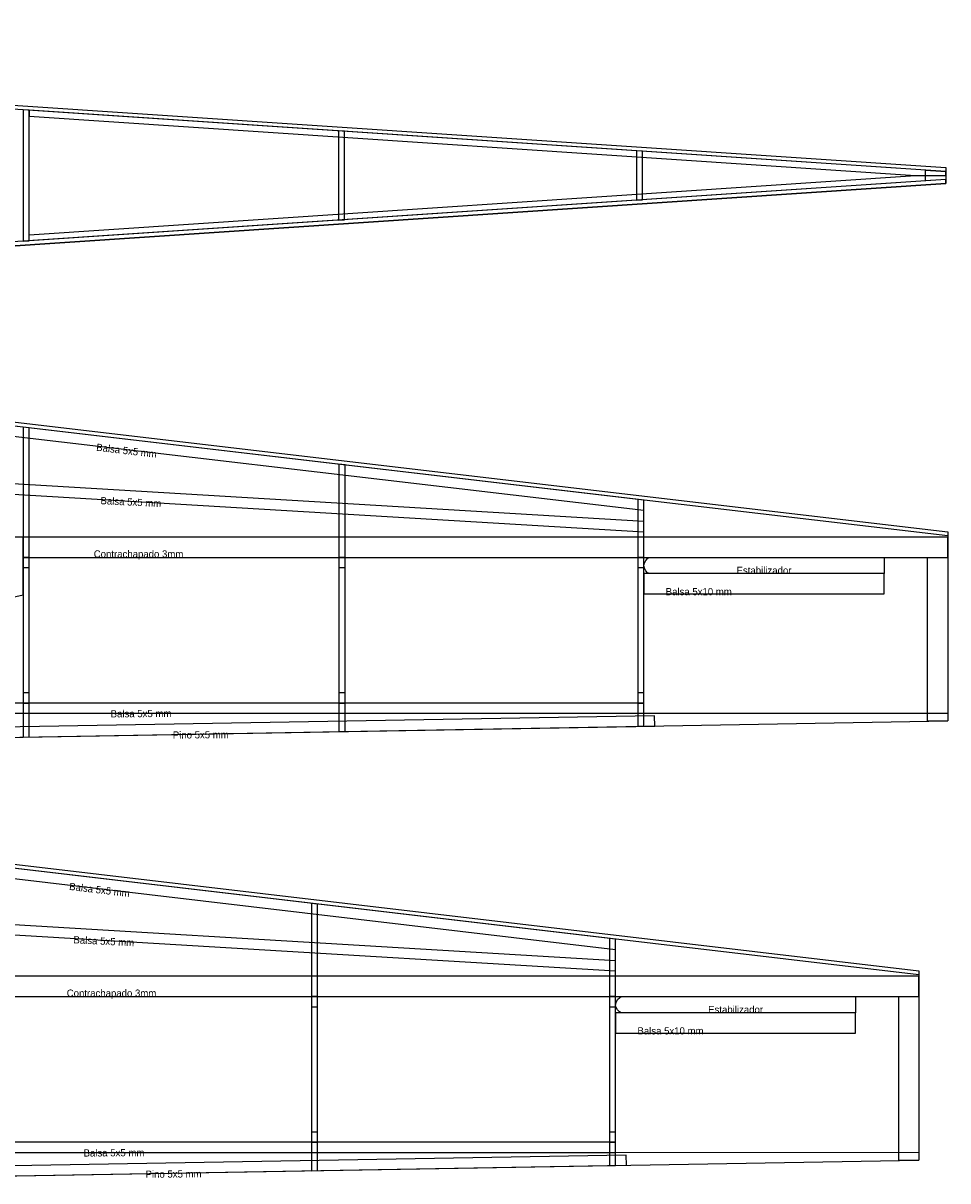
# Model space of a CAD drawing. Header units: centimetres. Extents: x -507 to 639, y -279 to 295.
# Tile 3 of 3: x 185 to 639, y -278 to 292. Entities that reach past the tile are written whole.
import ezdxf

# ---------------------------------------------------------------- set-up
doc = ezdxf.new("R2010")
doc.units = ezdxf.units.CM
doc.header["$MEASUREMENT"] = 0
doc.layers.add('Cuadernas', color=7, linetype='Continuous')
doc.layers.add('planta', color=7, linetype='Continuous')

msp = doc.modelspace()

# ---------------------------------------------------------------- linework, layer by layer
at = {"layer": 'Cuadernas', "color": 254}
for points in [[(184.59, 29.12), (639.38, 29.12), (639.38, 39.12), (184.59, 39.12), (184.59, 29.12)], [(171.38, -186.96), (625.18, -186.96), (625.18, -176.96), (171.38, -176.96), (171.38, -186.96)]]:
    msp.add_lwpolyline(points, close=True, dxfattribs=at)
at = {"layer": 'Cuadernas'}
for points in [[(184.59, 24.12), (187.6, 24.12), (187.6, 29.12), (184.59, 29.12), (184.59, 24.12)], [(339.93, 24.12), (342.94, 24.12), (342.94, 29.12), (339.93, 29.12), (339.93, 24.12)], [(486.85, 24.12), (489.86, 24.12), (489.86, 29.12), (486.85, 29.12), (486.85, 24.12)], [(489.86, 11.12), (608.08, 11.12), (608.08, 21.12), (489.86, 21.12), (489.86, 11.12)], [(184.59, -42.61), (187.6, -42.61), (187.6, -37.57), (184.59, -37.57), (184.59, -42.61)], [(339.93, -42.61), (342.94, -42.61), (342.94, -37.61), (339.93, -37.61), (339.93, -42.61)], [(486.85, -42.6), (489.86, -42.6), (489.86, -37.6), (486.85, -37.6), (486.85, -42.6)], [(326.38, -191.96), (329.38, -191.96), (329.38, -186.96), (326.38, -186.96), (326.38, -191.96)], [(472.98, -191.96), (475.98, -191.96), (475.98, -186.96), (472.98, -186.96), (472.98, -191.96)], [(475.98, -204.96), (593.94, -204.96), (593.94, -194.96), (475.98, -194.96), (475.98, -204.96)], [(326.38, -258.69), (329.38, -258.69), (329.38, -253.69), (326.38, -253.69), (326.38, -258.69)], [(472.98, -258.68), (475.98, -258.68), (475.98, -253.68), (472.98, -253.68), (472.98, -258.68)]]:
    msp.add_lwpolyline(points, close=True, dxfattribs=at)
at = {"layer": 'Cuadernas', "color": 254}
for points, knots in [([(187.62, 246.12), (187.62, 246.12), (187.62, 249.12), (187.62, 249.12), (187.62, 249.12), (187.62, 249.12), (638.42, 218.99), (638.42, 218.99), (638.42, 218.99), (638.42, 218.99), (638.42, 216.99), (638.42, 216.99), (638.42, 216.99), (638.42, 216.99), (623.46, 216.99), (623.46, 216.99), (623.46, 216.99), (623.46, 216.99), (187.62, 246.12), (187.62, 246.12)], [0, 0, 0, 0, 0.2, 0.2, 0.2, 0.2, 0.4, 0.4, 0.4, 0.4, 0.6, 0.6, 0.6, 0.6, 0.8, 0.8, 0.8, 0.8, 1, 1, 1, 1]), ([(187.62, 187.85), (187.62, 187.85), (187.62, 184.85), (187.62, 184.85), (187.62, 184.85), (187.62, 184.85), (638.42, 214.99), (638.42, 214.99), (638.42, 214.99), (638.42, 214.99), (638.42, 216.99), (638.42, 216.99), (638.42, 216.99), (638.42, 216.99), (623.46, 216.99), (623.46, 216.99), (623.46, 216.99), (623.46, 216.99), (187.62, 187.85), (187.62, 187.85)], [0, 0, 0, 0, 0.2, 0.2, 0.2, 0.2, 0.4, 0.4, 0.4, 0.4, 0.6, 0.6, 0.6, 0.6, 0.8, 0.8, 0.8, 0.8, 1, 1, 1, 1]), ([(37.06, -21.92), (37.06, -21.92), (-85.65, -6.8), (-85.65, -6.8), (-85.65, -6.8), (-85.65, -6.8), (-99.72, -5.08), (-99.72, -5.08), (-99.72, -5.08), (-155.06, 0.97), (-236.67, 6.73), (-271.14, 7.57), (-271.14, 7.57), (-271.7, 7.58), (-272.2, 7.59), (-272.74, 7.6), (-272.74, 7.6), (-305.75, 8.21), (-341.6, 6.59), (-366.6, 1.88), (-366.6, 1.88), (-366.6, 1.88), (-369.61, 1.87), (-369.61, 1.87), (-369.61, 1.87), (-369.61, 1.87), (-369.61, -44.4), (-369.61, -44.4), (-369.61, -44.4), (-369.61, -44.4), (-458.82, -44.4), (-458.82, -44.4), (-458.82, -44.4), (-458.82, -44.4), (-489.33, -14), (-489.33, -14), (-489.33, -14), (-489.33, -14), (-488.88, -1.01), (-488.88, -1.01), (-488.88, -1.01), (-488.88, -1.01), (-494.89, -1), (-494.89, -1), (-494.89, -1), (-494.89, -1), (-493.72, 33.06), (-493.72, 33.06), (-493.72, 33.06), (-493.72, 33.06), (-369.61, 33.06), (-369.61, 33.06), (-369.61, 33.06), (-369.61, 33.06), (-369.61, 30.06), (-369.61, 30.06), (-369.61, 30.06), (-369.61, 30.06), (-366.6, 30.06), (-366.6, 30.06), (-366.6, 30.06), (-366.6, 30.06), (-366.61, 33.06), (-366.61, 33.06), (-366.61, 33.06), (-366.61, 33.06), (-257.37, 33.06), (-257.37, 33.06), (-257.37, 33.06), (-257.37, 33.06), (-257.37, 30.06), (-257.37, 30.06), (-257.37, 30.06), (-257.37, 30.06), (-254.36, 30.06), (-254.36, 30.06), (-254.36, 30.06), (-254.36, 30.06), (-254.36, 33.06), (-254.36, 33.06), (-254.36, 33.06), (-254.36, 33.06), (-142.12, 33.06), (-142.12, 33.06), (-142.12, 33.06), (-142.12, 33.06), (-142.12, 30.06), (-142.12, 30.06), (-142.12, 30.06), (-142.12, 30.06), (-139.11, 30.06), (-139.11, 30.06), (-139.11, 30.06), (-139.11, 30.06), (-139.11, 33.06), (-139.11, 33.06), (-139.11, 33.06), (-139.11, 33.06), (37.07, 33.06), (37.07, 33.06), (37.07, 33.06), (37.07, 33.06), (37.07, 28.06), (37.07, 28.06), (37.07, 28.06), (37.07, 28.06), (40.08, 28.06), (40.08, 28.06), (40.08, 28.06), (40.08, 28.06), (40.08, 33.69), (40.08, 33.69), (40.08, 33.69), (40.08, 33.69), (46.16, 39.12), (46.16, 39.12), (46.16, 39.12), (46.16, 39.12), (184.59, 39.12), (184.59, 39.12), (184.59, 39.12), (184.59, 39.12), (184.59, 10.75), (184.59, 10.75), (184.59, 10.75), (184.59, 10.75), (40.08, -21.92), (40.08, -21.92), (40.08, -21.92), (40.08, -21.92), (40.08, -15.92), (40.08, -15.92), (40.08, -15.92), (40.08, -15.92), (37.07, -15.92), (37.07, -15.92), (37.07, -15.92), (37.07, -15.92), (37.06, -21.92), (37.06, -21.92)], [0, 0, 0, 0, 0.028571, 0.028571, 0.028571, 0.028571, 0.057143, 0.057143, 0.057143, 0.057143, 0.085714, 0.085714, 0.085714, 0.085714, 0.114286, 0.114286, 0.114286, 0.114286, 0.142857, 0.142857, 0.142857, 0.142857, 0.171429, 0.171429, 0.171429, 0.171429, 0.2, 0.2, 0.2, 0.2, 0.228571, 0.228571, 0.228571, 0.228571, 0.257143, 0.257143, 0.257143, 0.257143, 0.285714, 0.285714, 0.285714, 0.285714, 0.314286, 0.314286, 0.314286, 0.314286, 0.342857, 0.342857, 0.342857, 0.342857, 0.371429, 0.371429, 0.371429, 0.371429, 0.4, 0.4, 0.4, 0.4, 0.428571, 0.428571, 0.428571, 0.428571, 0.457143, 0.457143, 0.457143, 0.457143, 0.485714, 0.485714, 0.485714, 0.485714, 0.514286, 0.514286, 0.514286, 0.514286, 0.542857, 0.542857, 0.542857, 0.542857, 0.571429, 0.571429, 0.571429, 0.571429, 0.6, 0.6, 0.6, 0.6, 0.628571, 0.628571, 0.628571, 0.628571, 0.657143, 0.657143, 0.657143, 0.657143, 0.685714, 0.685714, 0.685714, 0.685714, 0.714286, 0.714286, 0.714286, 0.714286, 0.742857, 0.742857, 0.742857, 0.742857, 0.771429, 0.771429, 0.771429, 0.771429, 0.8, 0.8, 0.8, 0.8, 0.828571, 0.828571, 0.828571, 0.828571, 0.857143, 0.857143, 0.857143, 0.857143, 0.885714, 0.885714, 0.885714, 0.885714, 0.914286, 0.914286, 0.914286, 0.914286, 0.942857, 0.942857, 0.942857, 0.942857, 0.971429, 0.971429, 0.971429, 0.971429, 1, 1, 1, 1]), ([(629.38, -51.53), (629.38, -51.53), (639.38, -51.37), (639.38, -51.37), (639.38, -51.37), (639.38, -51.37), (639.38, 29.12), (639.38, 29.12), (639.38, 29.12), (639.38, 29.12), (629.38, 29.12), (629.38, 29.12), (629.38, 29.12), (629.38, 29.12), (629.38, -51.53), (629.38, -51.53)], [0, 0, 0, 0, 0.25, 0.25, 0.25, 0.25, 0.5, 0.5, 0.5, 0.5, 0.75, 0.75, 0.75, 0.75, 1, 1, 1, 1]), ([(615.2, -267.61), (615.2, -267.61), (625.18, -267.46), (625.18, -267.46), (625.18, -267.46), (625.18, -267.46), (625.18, -186.96), (625.18, -186.96), (625.18, -186.96), (625.18, -186.96), (615.2, -186.96), (615.2, -186.96), (615.2, -186.96), (615.2, -186.96), (615.2, -267.61), (615.2, -267.61)], [0, 0, 0, 0, 0.25, 0.25, 0.25, 0.25, 0.5, 0.5, 0.5, 0.5, 0.75, 0.75, 0.75, 0.75, 1, 1, 1, 1])]:
    msp.add_open_spline(points, degree=3, knots=knots, dxfattribs=at)
at = {"layer": 'Cuadernas'}
for points, knots in [([(111.85, 101.74), (111.85, 101.74), (639.38, 39.72), (639.38, 39.72), (639.38, 39.72), (639.38, 39.72), (639.38, 41.74), (639.38, 41.74), (639.38, 41.74), (639.38, 41.74), (113.78, 103.53), (113.78, 103.53), (113.78, 103.53), (113.78, 103.53), (111.85, 101.74), (111.85, 101.74)], [0, 0, 0, 0, 0.25, 0.25, 0.25, 0.25, 0.5, 0.5, 0.5, 0.5, 0.75, 0.75, 0.75, 0.75, 1, 1, 1, 1]), ([(489.86, 52.26), (489.86, 52.26), (106.82, 97.29), (106.82, 97.29), (106.82, 97.29), (106.82, 97.29), (111.8, 101.74), (111.8, 101.74), (111.8, 101.74), (111.8, 101.74), (489.86, 57.3), (489.86, 57.3), (489.86, 57.3), (489.86, 57.3), (489.86, 52.26), (489.86, 52.26)], [0, 0, 0, 0, 0.25, 0.25, 0.25, 0.25, 0.5, 0.5, 0.5, 0.5, 0.75, 0.75, 0.75, 0.75, 1, 1, 1, 1]), ([(184.59, 93.19), (184.59, 93.19), (187.6, 92.83), (187.6, 92.83), (187.6, 92.83), (187.6, 92.83), (187.6, -59.22), (187.6, -59.22), (187.6, -59.22), (187.6, -59.22), (184.59, -59.27), (184.59, -59.27), (184.59, -59.27), (184.59, -59.27), (184.59, 93.19), (184.59, 93.19)], [0, 0, 0, 0, 0.25, 0.25, 0.25, 0.25, 0.5, 0.5, 0.5, 0.5, 0.75, 0.75, 0.75, 0.75, 1, 1, 1, 1]), ([(339.93, 74.92), (339.93, 74.92), (342.94, 74.57), (342.94, 74.57), (342.94, 74.57), (342.94, 74.57), (342.94, -56.52), (342.94, -56.52), (342.94, -56.52), (342.94, -56.52), (339.93, -56.57), (339.93, -56.57), (339.93, -56.57), (339.93, -56.57), (339.93, 74.92), (339.93, 74.92)], [0, 0, 0, 0, 0.25, 0.25, 0.25, 0.25, 0.5, 0.5, 0.5, 0.5, 0.75, 0.75, 0.75, 0.75, 1, 1, 1, 1]), ([(77.81, 71.33), (77.81, 71.33), (489.87, 46.75), (489.87, 46.75), (489.87, 46.75), (489.87, 46.75), (489.87, 41.74), (489.87, 41.74), (489.87, 41.74), (489.87, 41.74), (72.57, 66.63), (72.57, 66.63), (72.57, 66.63), (72.57, 66.63), (77.81, 71.33), (77.81, 71.33)], [0, 0, 0, 0, 0.25, 0.25, 0.25, 0.25, 0.5, 0.5, 0.5, 0.5, 0.75, 0.75, 0.75, 0.75, 1, 1, 1, 1]), ([(486.85, 57.65), (486.85, 57.65), (489.86, 57.3), (489.86, 57.3), (489.86, 57.3), (489.86, 57.3), (489.86, -53.96), (489.86, -53.96), (489.86, -53.96), (489.86, -53.96), (486.85, -54.02), (486.85, -54.02), (486.85, -54.02), (486.85, -54.02), (486.85, 57.65), (486.85, 57.65)], [0, 0, 0, 0, 0.25, 0.25, 0.25, 0.25, 0.5, 0.5, 0.5, 0.5, 0.75, 0.75, 0.75, 0.75, 1, 1, 1, 1]), ([(492.66, 21.15), (492.66, 21.15), (608.11, 21.12), (608.11, 21.12), (608.11, 21.12), (608.11, 21.12), (608.11, 29.12), (608.11, 29.12), (608.11, 29.12), (608.11, 29.12), (492.98, 29.12), (492.98, 29.12), (492.98, 29.12), (491.52, 29.13), (489.87, 26.44), (489.86, 25.02), (489.86, 25.02), (489.9, 23.49), (491.39, 21.15), (492.66, 21.15)], [0, 0, 0, 0, 0.2, 0.2, 0.2, 0.2, 0.4, 0.4, 0.4, 0.4, 0.6, 0.6, 0.6, 0.6, 0.8, 0.8, 0.8, 0.8, 1, 1, 1, 1]), ([(45.15, -42.61), (45.15, -42.61), (489.86, -42.61), (489.86, -42.61), (489.86, -42.61), (489.86, -42.61), (489.86, -47.61), (489.86, -47.61), (489.86, -47.61), (489.86, -47.61), (47.09, -47.61), (47.09, -47.61), (47.09, -47.61), (47.09, -47.61), (45.15, -42.61), (45.15, -42.61)], [0, 0, 0, 0, 0.25, 0.25, 0.25, 0.25, 0.5, 0.5, 0.5, 0.5, 0.75, 0.75, 0.75, 0.75, 1, 1, 1, 1]), ([(50.59, -56.6), (50.59, -56.6), (495.14, -48.88), (495.14, -48.88), (495.14, -48.88), (495.14, -48.88), (495.22, -53.87), (495.22, -53.87), (495.22, -53.87), (495.22, -53.87), (52.52, -61.57), (52.52, -61.57), (52.52, -61.57), (52.52, -61.57), (50.59, -56.6), (50.59, -56.6)], [0, 0, 0, 0, 0.25, 0.25, 0.25, 0.25, 0.5, 0.5, 0.5, 0.5, 0.75, 0.75, 0.75, 0.75, 1, 1, 1, 1]), ([(98.79, -114.34), (98.79, -114.34), (625.18, -176.36), (625.18, -176.36), (625.18, -176.36), (625.18, -176.36), (625.18, -174.35), (625.18, -174.35), (625.18, -174.35), (625.18, -174.35), (100.72, -112.56), (100.72, -112.56), (100.72, -112.56), (100.72, -112.56), (98.79, -114.34), (98.79, -114.34)], [0, 0, 0, 0, 0.25, 0.25, 0.25, 0.25, 0.5, 0.5, 0.5, 0.5, 0.75, 0.75, 0.75, 0.75, 1, 1, 1, 1]), ([(475.98, -163.82), (475.98, -163.82), (93.77, -118.79), (93.77, -118.79), (93.77, -118.79), (93.77, -118.79), (98.74, -114.34), (98.74, -114.34), (98.74, -114.34), (98.74, -114.34), (475.98, -158.78), (475.98, -158.78), (475.98, -158.78), (475.98, -158.78), (475.98, -163.82), (475.98, -163.82)], [0, 0, 0, 0, 0.25, 0.25, 0.25, 0.25, 0.5, 0.5, 0.5, 0.5, 0.75, 0.75, 0.75, 0.75, 1, 1, 1, 1]), ([(326.38, -141.16), (326.38, -141.16), (329.38, -141.51), (329.38, -141.51), (329.38, -141.51), (329.38, -141.51), (329.38, -272.6), (329.38, -272.6), (329.38, -272.6), (329.38, -272.6), (326.38, -272.65), (326.38, -272.65), (326.38, -272.65), (326.38, -272.65), (326.38, -141.16), (326.38, -141.16)], [0, 0, 0, 0, 0.25, 0.25, 0.25, 0.25, 0.5, 0.5, 0.5, 0.5, 0.75, 0.75, 0.75, 0.75, 1, 1, 1, 1]), ([(64.83, -144.75), (64.83, -144.75), (475.99, -169.33), (475.99, -169.33), (475.99, -169.33), (475.99, -169.33), (475.99, -174.34), (475.99, -174.34), (475.99, -174.34), (475.99, -174.34), (59.6, -149.45), (59.6, -149.45), (59.6, -149.45), (59.6, -149.45), (64.83, -144.75), (64.83, -144.75)], [0, 0, 0, 0, 0.25, 0.25, 0.25, 0.25, 0.5, 0.5, 0.5, 0.5, 0.75, 0.75, 0.75, 0.75, 1, 1, 1, 1]), ([(472.98, -158.43), (472.98, -158.43), (475.98, -158.78), (475.98, -158.78), (475.98, -158.78), (475.98, -158.78), (475.98, -270.05), (475.98, -270.05), (475.98, -270.05), (475.98, -270.05), (472.98, -270.1), (472.98, -270.1), (472.98, -270.1), (472.98, -270.1), (472.98, -158.43), (472.98, -158.43)], [0, 0, 0, 0, 0.25, 0.25, 0.25, 0.25, 0.5, 0.5, 0.5, 0.5, 0.75, 0.75, 0.75, 0.75, 1, 1, 1, 1]), ([(478.78, -194.93), (478.78, -194.93), (593.98, -194.96), (593.98, -194.96), (593.98, -194.96), (593.98, -194.96), (593.98, -186.96), (593.98, -186.96), (593.98, -186.96), (593.98, -186.96), (479.09, -186.96), (479.09, -186.96), (479.09, -186.96), (477.63, -186.95), (475.98, -189.64), (475.98, -191.06), (475.98, -191.06), (476.02, -192.59), (477.51, -194.93), (478.78, -194.93)], [0, 0, 0, 0, 0.2, 0.2, 0.2, 0.2, 0.4, 0.4, 0.4, 0.4, 0.6, 0.6, 0.6, 0.6, 0.8, 0.8, 0.8, 0.8, 1, 1, 1, 1]), ([(32.24, -258.69), (32.24, -258.69), (475.98, -258.69), (475.98, -258.69), (475.98, -258.69), (475.98, -258.69), (475.98, -263.69), (475.98, -263.69), (475.98, -263.69), (475.98, -263.69), (34.17, -263.69), (34.17, -263.69), (34.17, -263.69), (34.17, -263.69), (32.24, -258.69), (32.24, -258.69)], [0, 0, 0, 0, 0.25, 0.25, 0.25, 0.25, 0.5, 0.5, 0.5, 0.5, 0.75, 0.75, 0.75, 0.75, 1, 1, 1, 1]), ([(37.66, -272.68), (37.66, -272.68), (481.24, -264.96), (481.24, -264.96), (481.24, -264.96), (481.24, -264.96), (481.33, -269.96), (481.33, -269.96), (481.33, -269.96), (481.33, -269.96), (39.59, -277.65), (39.59, -277.65), (39.59, -277.65), (39.59, -277.65), (37.66, -272.68), (37.66, -272.68)], [0, 0, 0, 0, 0.25, 0.25, 0.25, 0.25, 0.5, 0.5, 0.5, 0.5, 0.75, 0.75, 0.75, 0.75, 1, 1, 1, 1])]:
    msp.add_open_spline(points, degree=3, knots=knots, dxfattribs=at)
for points in [[(113.78, 103.53), (113.78, 103.53), (639.38, 41.74), (639.38, 41.74)], [(639.38, 41.74), (639.38, 41.74), (639.38, -51.37), (639.38, -51.37)], [(489.86, -47.61), (489.86, -47.61), (639.37, -47.47), (639.37, -47.47)], [(52.52, -61.57), (52.52, -61.57), (639.38, -51.37), (639.38, -51.37)], [(100.72, -112.56), (100.72, -112.56), (625.18, -174.35), (625.18, -174.35)], [(625.18, -174.35), (625.18, -174.35), (625.18, -267.45), (625.18, -267.45)], [(39.59, -277.65), (39.59, -277.65), (625.18, -267.45), (625.18, -267.45)], [(475.98, -263.69), (475.98, -263.69), (625.16, -263.55), (625.16, -263.55)]]:
    msp.add_open_spline(points, degree=3, dxfattribs=at)
at = {"layer": 'planta'}
for points, knots in [([(638.42, 220.99), (638.42, 220.99), (-365.38, 288.09), (-365.38, 288.09), (-365.38, 288.09), (-365.38, 288.09), (-481.27, 291.95), (-481.27, 291.95), (-481.27, 291.95), (-481.27, 291.95), (-491.28, 141.69), (-491.28, 141.69), (-491.28, 141.69), (-491.28, 141.69), (-365.38, 145.89), (-365.38, 145.89), (-365.38, 145.89), (-365.38, 145.89), (638.42, 212.99), (638.42, 212.99), (638.42, 212.99), (638.42, 212.99), (638.42, 220.99), (638.42, 220.99)], [0, 0, 0, 0, 0.166667, 0.166667, 0.166667, 0.166667, 0.333333, 0.333333, 0.333333, 0.333333, 0.5, 0.5, 0.5, 0.5, 0.666667, 0.666667, 0.666667, 0.666667, 0.833333, 0.833333, 0.833333, 0.833333, 1, 1, 1, 1]), ([(-481.41, 289.96), (-481.41, 289.96), (-365.38, 286.08), (-365.38, 286.08), (-365.38, 286.08), (-365.38, 286.08), (638.42, 218.99), (638.42, 218.99), (638.42, 218.99), (638.42, 218.99), (638.42, 220.99), (638.42, 220.99), (638.42, 220.99), (638.42, 220.99), (-365.38, 288.08), (-365.38, 288.08), (-365.38, 288.08), (-365.38, 288.08), (-369.51, 288.22), (-369.51, 288.22), (-369.51, 288.22), (-369.51, 288.22), (-481.27, 291.95), (-481.27, 291.95), (-481.27, 291.95), (-481.27, 291.95), (-481.41, 289.96), (-481.41, 289.96)], [0, 0, 0, 0, 0.142857, 0.142857, 0.142857, 0.142857, 0.285714, 0.285714, 0.285714, 0.285714, 0.428571, 0.428571, 0.428571, 0.428571, 0.571429, 0.571429, 0.571429, 0.571429, 0.714286, 0.714286, 0.714286, 0.714286, 0.857143, 0.857143, 0.857143, 0.857143, 1, 1, 1, 1]), ([(184.59, 249.32), (184.59, 249.32), (187.62, 249.12), (187.62, 249.12), (187.62, 249.12), (187.62, 249.12), (187.62, 184.85), (187.62, 184.85), (187.62, 184.85), (187.62, 184.85), (184.52, 184.62), (184.52, 184.62), (184.52, 184.62), (184.52, 184.62), (184.59, 249.32), (184.59, 249.32)], [0, 0, 0, 0, 0.25, 0.25, 0.25, 0.25, 0.5, 0.5, 0.5, 0.5, 0.75, 0.75, 0.75, 0.75, 1, 1, 1, 1]), ([(339.62, 238.96), (339.62, 238.96), (342.62, 238.76), (342.62, 238.76), (342.62, 238.76), (342.62, 238.76), (342.62, 195.21), (342.62, 195.21), (342.62, 195.21), (342.62, 195.21), (339.62, 195.01), (339.62, 195.01), (339.62, 195.01), (339.62, 195.01), (339.62, 238.96), (339.62, 238.96)], [0, 0, 0, 0, 0.25, 0.25, 0.25, 0.25, 0.5, 0.5, 0.5, 0.5, 0.75, 0.75, 0.75, 0.75, 1, 1, 1, 1]), ([(486.22, 229.16), (486.22, 229.16), (489.22, 228.96), (489.22, 228.96), (489.22, 228.96), (489.22, 228.96), (489.22, 205.01), (489.22, 205.01), (489.22, 205.01), (489.22, 205.01), (486.22, 204.81), (486.22, 204.81), (486.22, 204.81), (486.22, 204.81), (486.22, 229.16), (486.22, 229.16)], [0, 0, 0, 0, 0.25, 0.25, 0.25, 0.25, 0.5, 0.5, 0.5, 0.5, 0.75, 0.75, 0.75, 0.75, 1, 1, 1, 1]), ([(638.42, 218.99), (638.42, 218.99), (628.45, 219.65), (628.45, 219.65), (628.45, 219.65), (628.45, 219.65), (628.45, 214.32), (628.45, 214.32), (628.45, 214.32), (628.45, 214.32), (638.42, 214.99), (638.42, 214.99), (638.42, 214.99), (638.42, 214.99), (638.42, 218.99), (638.42, 218.99)], [0, 0, 0, 0, 0.25, 0.25, 0.25, 0.25, 0.5, 0.5, 0.5, 0.5, 0.75, 0.75, 0.75, 0.75, 1, 1, 1, 1]), ([(-491.15, 143.66), (-491.15, 143.66), (-365.38, 147.88), (-365.38, 147.88), (-365.38, 147.88), (-365.38, 147.88), (638.42, 214.99), (638.42, 214.99), (638.42, 214.99), (638.42, 214.99), (638.42, 212.99), (638.42, 212.99), (638.42, 212.99), (638.42, 212.99), (-365.38, 145.89), (-365.38, 145.89), (-365.38, 145.89), (-365.38, 145.89), (-491.28, 141.69), (-491.28, 141.69), (-491.28, 141.69), (-491.28, 141.69), (-491.15, 143.66), (-491.15, 143.66)], [0, 0, 0, 0, 0.166667, 0.166667, 0.166667, 0.166667, 0.333333, 0.333333, 0.333333, 0.333333, 0.5, 0.5, 0.5, 0.5, 0.666667, 0.666667, 0.666667, 0.666667, 0.833333, 0.833333, 0.833333, 0.833333, 1, 1, 1, 1])]:
    msp.add_open_spline(points, degree=3, knots=knots, dxfattribs=at)

# ---------------------------------------------------------------- texts
at = {"layer": 'Cuadernas', "char_height": 3.5278, "attachment_point": 1}
for s, insert, rotation in [('\\fAvantGarde Bk BT;Balsa 5x5 mm', (220.81, 85.12), 353.2107), ('\\fAvantGarde Bk BT;Balsa 5x5 mm', (222.74, 58.85), 357.1499), ('\\fAvantGarde Bk BT;Balsa 5x5 mm', (227.6, -46.09), 0.3696), ('\\fAvantGarde Bk BT;Pino 5x5 mm', (258.17, -56.52), 0.3696), ('\\fAvantGarde Bk BT;Balsa 5x5 mm', (207.51, -130.96), 353.196), ('\\fAvantGarde Bk BT;Balsa 5x5 mm', (209.44, -157.23), 357.1437), ('\\fAvantGarde Bk BT;Balsa 5x5 mm', (214.29, -262.17), 0.3704), ('\\fAvantGarde Bk BT;Pino 5x5 mm', (244.79, -272.61), 0.3704)]:
    msp.add_mtext(s, dxfattribs=dict(at, insert=insert, rotation=rotation))
for s, insert in [('\\fAvantGarde Bk BT;Contrachapado 3mm', (219.31, 32.56)), ('\\fAvantGarde Bk BT;Estabilizador', (535.46, 24.47)), ('\\fAvantGarde Bk BT;Balsa 5x10 mm', (500.62, 14)), ('\\fAvantGarde Bk BT;Contrachapado 3mm', (206.02, -183.52)), ('\\fAvantGarde Bk BT;Estabilizador', (521.48, -191.61)), ('\\fAvantGarde Bk BT;Balsa 5x10 mm', (486.72, -202.08))]:
    msp.add_mtext(s, dxfattribs=dict(at, insert=insert))

doc.saveas('drawing.dxf')
